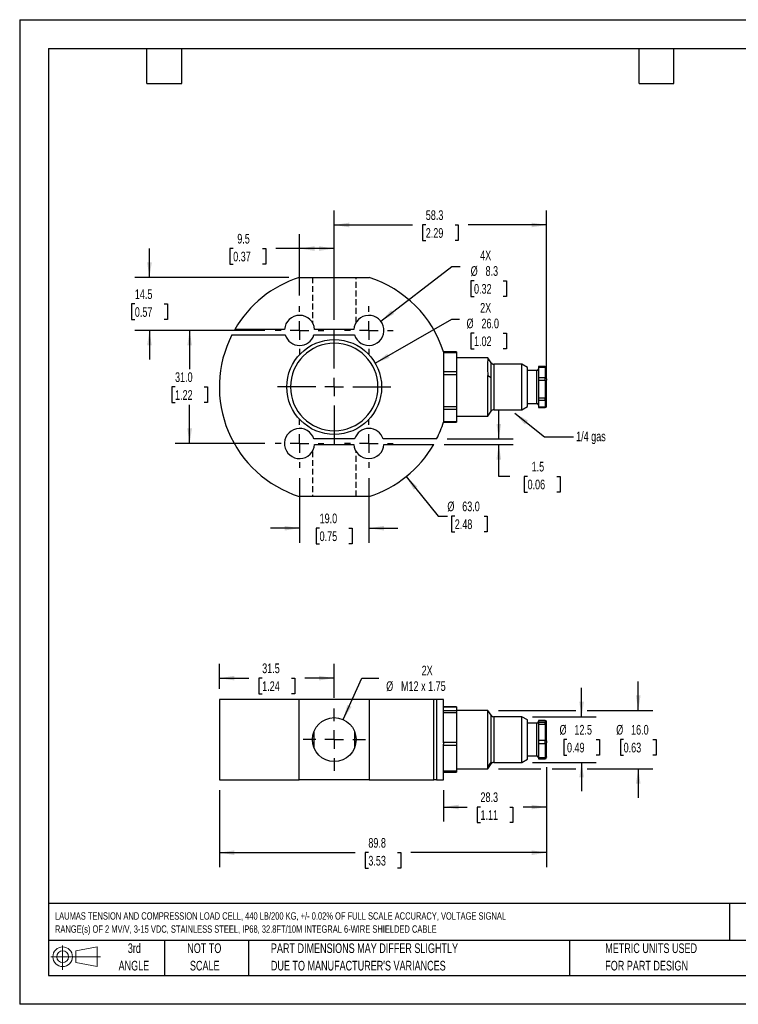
# Model space of a CAD drawing. Header units: millimetres. Extents: x 0 to 349, y 0 to 270.
# Tile 1 of 2: x 0 to 197, y 0 to 270. Entities that reach past the tile are written whole.
import ezdxf

# ---------------------------------------------------------------- set-up
doc = ezdxf.new("R2010")
doc.units = ezdxf.units.MM
doc.header["$LTSCALE"] = 1.25
doc.linetypes.add('CENTERX2', pattern=[20.32, 12.7, -2.54, 2.54, -2.54])
doc.linetypes.add('HIDDEN', pattern=[1.905, 1.27, -0.635])
for name, color, linetype in [('CENTER', 40, 'CENTERX2'), ('HIDDEN', 102, 'HIDDEN'), ('SLD-DEFPOINTS', 7, 'Continuous')]:
    doc.layers.add(name, color=color, linetype=linetype)
doc.layers.add('DIMENSIONS', color=140, linetype='Continuous', lineweight=25)
doc.layers.add('TEXT', color=140, linetype='Continuous', lineweight=25)
doc.styles.add('SLDTEXTSTYLE0', font='TXT', dxfattribs={"width": 0.7})
doc.dimstyles.new('SLDDIMSTYLE0', dxfattribs={"dimtxt": 2.69751, "dimasz": 4.1275, "dimexe": 0, "dimexo": 0.0625, "dimgap": 0.674377, "dimtad": 0, "dimtih": 1, "dimtoh": 1, "dimdec": 1, "dimrnd": 1e-09, "dimzin": 12, "dimdsep": 46, "dimtxsty": 'SLDTEXTSTYLE0', "dimsah": 1, "dimcen": 0.09, "dimadec": 0, "dimazin": 3, "dimtfac": 1, "dimtdec": 1, "dimtofl": 0, "dimtmove": 0, "dimatfit": 3, "dimfxl": 0, "dimfrac": 2, "dimtolj": 1, "dimtzin": 12, "dimarcsym": 0})
doc.dimstyles.new('SLDDIMSTYLE1', dxfattribs={"dimtxt": 2.69751, "dimasz": 4.1275, "dimexe": 0, "dimexo": 0.0625, "dimgap": 0.674377, "dimtad": 0, "dimtih": 1, "dimtoh": 1, "dimdec": 1, "dimrnd": 1e-09, "dimzin": 12, "dimdsep": 46, "dimtxsty": 'SLDTEXTSTYLE0', "dimsah": 1, "dimcen": 0.09, "dimadec": 0, "dimazin": 3, "dimtfac": 1, "dimtdec": 1, "dimtmove": 0, "dimatfit": 0, "dimfxl": 0, "dimfrac": 2, "dimtolj": 1, "dimtzin": 12, "dimarcsym": 0})
doc.dimstyles.new('SLDDIMSTYLE2', dxfattribs={"dimtxt": 2.69751, "dimasz": 4.1275, "dimexe": 0, "dimexo": 0.0625, "dimgap": 0.674377, "dimtad": 0, "dimtih": 1, "dimtoh": 1, "dimdec": 1, "dimrnd": 1e-09, "dimzin": 4, "dimdsep": 46, "dimtxsty": 'SLDTEXTSTYLE0', "dimsah": 1, "dimcen": 0.09, "dimadec": 0, "dimazin": 1, "dimtfac": 1, "dimtdec": 1, "dimtmove": 0, "dimatfit": 0, "dimfxl": 0, "dimfrac": 2, "dimtolj": 1, "dimtzin": 12, "dimarcsym": 0})
doc.dimstyles.new('SLDDIMSTYLE3', dxfattribs={"dimtxt": 2.69751, "dimasz": 4.1275, "dimexe": 0, "dimexo": 0.0625, "dimgap": 0.674377, "dimtad": 0, "dimtih": 1, "dimtoh": 1, "dimdec": 1, "dimrnd": 1e-09, "dimzin": 12, "dimdsep": 46, "dimtxsty": 'SLDTEXTSTYLE0', "dimsah": 1, "dimcen": 0, "dimadec": 0, "dimazin": 3, "dimtfac": 1, "dimtdec": 1, "dimtofl": 0, "dimtmove": 0, "dimatfit": 3, "dimfxl": 0, "dimfrac": 2, "dimtolj": 1, "dimtzin": 12, "dimarcsym": 0})
doc.dimstyles.new('SLDDIMSTYLE4', dxfattribs={"dimtxt": 2.69751, "dimasz": 4.1275, "dimexe": 0, "dimexo": 0.0625, "dimgap": 0.674377, "dimtad": 0, "dimtih": 1, "dimtoh": 1, "dimdec": 1, "dimrnd": 1e-09, "dimzin": 4, "dimdsep": 46, "dimtxsty": 'SLDTEXTSTYLE0', "dimsah": 1, "dimcen": 0.09, "dimadec": 0, "dimazin": 1, "dimtfac": 1, "dimtdec": 1, "dimtofl": 0, "dimtmove": 0, "dimatfit": 3, "dimfxl": 0, "dimfrac": 2, "dimtolj": 1, "dimtzin": 12, "dimarcsym": 0})
doc.dimstyles.new('SLDDIMSTYLE6', dxfattribs={"dimtxt": 2.69751, "dimasz": 4.1275, "dimexe": 0, "dimexo": 0.0625, "dimgap": 0.674377, "dimtad": 0, "dimtih": 1, "dimtoh": 1, "dimdec": 1, "dimrnd": 1e-09, "dimzin": 4, "dimdsep": 46, "dimtxsty": 'SLDTEXTSTYLE0', "dimsah": 1, "dimcen": 0, "dimadec": 0, "dimazin": 1, "dimtfac": 1, "dimtdec": 1, "dimtofl": 0, "dimtmove": 0, "dimatfit": 3, "dimfxl": 0, "dimfrac": 2, "dimtolj": 1, "dimtzin": 12, "dimarcsym": 0})
doc.dimstyles.new('SLDDIMSTYLE7', dxfattribs={"dimtxt": 0.18, "dimasz": 4.1275, "dimexe": 0, "dimexo": 0.0625, "dimgap": 0, "dimtad": 0, "dimtih": 1, "dimtoh": 1, "dimdec": 0, "dimrnd": 1e-09, "dimzin": 0, "dimdsep": 46, "dimtxsty": 'Standard', "dimsah": 1, "dimcen": 0.09, "dimadec": 0, "dimazin": 0, "dimtfac": 4.1275, "dimtdec": 0, "dimtofl": 0, "dimtmove": 0, "dimatfit": 3, "dimfxl": 0, "dimfrac": 2, "dimtolj": 1, "dimtzin": 0, "dimarcsym": 0})

# ---------------------------------------------------------------- blocks, each defined once
blk = doc.blocks.new('Block11')
at = {"color": 7, "linetype": 'Continuous', "lineweight": 18}
for p, q in [((3.24, 6.64), (3.24, 0)), ((6.85, 5.21), (12.72, 6.29)), ((12.72, 6.29), (12.72, 0.91)), ((0, 3.6), (13.59, 3.6)), ((6.85, 2), (6.85, 5.21)), ((6.85, 2), (12.72, 0.91))]:
    blk.add_line(p, q, dxfattribs=at)
for radius in [2.69, 1.61]:
    blk.add_circle((3.24, 3.6), radius, dxfattribs=at)
blk = doc.blocks.new('Block12')
at = {"layer": 'SLD-DEFPOINTS'}
blk.add_blockref('Block11', (0, 0), dxfattribs=at)
blk = doc.blocks.new('SW_NOTE_0')
at = {"layer": 'TEXT', "color": 0, "linetype": 'CENTERX2', "lineweight": 18, "attachment_point": 1, "style": 'SLDTEXTSTYLE0'}
for s, insert, char_height in [('LAUMAS TENSION AND COMPRESSION LOAD CELL, 440 LB/200 KG, +/- 0.02% OF FULL SCALE ACCURACY, VOLTAGE SIGNAL', (0, 2.61), 2.02313), ('RANGE(s) OF 2 MV/V, 3-15 VDC, STAINLESS STEEL, IP68, 32.8FT/10M INTEGRAL 6-WIRE SHIELDED CABLE', (0, -0.98), 2.0231)]:
    blk.add_mtext(s, dxfattribs=dict(at, insert=insert, char_height=char_height))
blk = doc.blocks.new('SW_NOTE_0_3')
at = {"layer": 'TEXT', "color": 0, "linetype": 'CENTERX2', "lineweight": 18, "char_height": 2.6458, "attachment_point": 1, "style": 'SLDTEXTSTYLE0'}
for s, insert in [('PART DIMENSIONS MAY DIFFER SLIGHTLY', (0, 3.41)), ("DUE TO MANUFACTURER'S VARIANCES", (0, -1.37))]:
    blk.add_mtext(s, dxfattribs=dict(at, insert=insert))
blk = doc.blocks.new('SW_NOTE_0_4')
at = {"layer": 'TEXT', "color": 0, "linetype": 'CENTERX2', "lineweight": 18, "char_height": 2.646, "attachment_point": 2, "style": 'SLDTEXTSTYLE0'}
for s, insert in [('NOT TO', (6.57, 3.41)), ('SCALE', (6.69, -1.37))]:
    blk.add_mtext(s, dxfattribs=dict(at, insert=insert))
blk = doc.blocks.new('SW_NOTE_0_5')
at = {"layer": 'TEXT', "color": 0, "linetype": 'CENTERX2', "lineweight": 18, "char_height": 2.646, "attachment_point": 2, "style": 'SLDTEXTSTYLE0'}
for s, insert in [('3rd', (2.89, 3.41)), ('ANGLE', (2.77, -1.37))]:
    blk.add_mtext(s, dxfattribs=dict(at, insert=insert))
blk = doc.blocks.new('SW_NOTE_0_6')
at = {"layer": 'TEXT', "color": 0, "linetype": 'CENTERX2', "lineweight": 18, "char_height": 2.6458, "attachment_point": 1, "style": 'SLDTEXTSTYLE0'}
for s, insert in [('METRIC UNITS USED', (0, 3.41)), ('FOR PART DESIGN', (0, -1.37))]:
    blk.add_mtext(s, dxfattribs=dict(at, insert=insert))
blk = doc.blocks.new('_D')
at = {"layer": 'DIMENSIONS'}
for p, q in [((144.52, 64.97), (144.52, 37.6)), ((54.77, 58.69), (54.77, 37.6)), ((54.77, 41.57), (91.98, 41.57)), ((95.63, 41.57), (94.73, 41.57)), ((94.73, 41.57), (94.73, 37.28)), ((103.65, 41.57), (104.55, 41.57)), ((104.55, 41.57), (104.55, 37.28)), ((144.52, 41.57), (107.3, 41.57)), ((94.73, 37.28), (95.63, 37.28)), ((104.55, 37.28), (103.65, 37.28))]:
    blk.add_line(p, q, dxfattribs=at)
for points in [[(54.77, 41.57), (58.89, 40.93), (58.89, 42.2)], [(144.52, 41.57), (140.39, 42.2), (140.39, 40.93)]]:
    blk.add_solid(points, dxfattribs=at)
at = {"layer": 'DIMENSIONS', "char_height": 2.646, "attachment_point": 1, "style": 'SLDTEXTSTYLE0'}
for s, insert in [('89.8', (95.63, 45.58)), ('3.53', (95.63, 40.69))]:
    blk.add_mtext(s, dxfattribs=dict(at, insert=insert))
blk = doc.blocks.new('_D_1')
at = {"layer": 'DIMENSIONS'}
for p, q in [((54.77, 86.44), (54.77, 93.37)), ((86.27, 83.98), (86.27, 93.37)), ((54.77, 89.4), (62.85, 89.4)), ((66.51, 89.4), (65.6, 89.4)), ((65.6, 89.4), (65.6, 85.12)), ((74.52, 89.4), (75.43, 89.4)), ((75.43, 89.4), (75.43, 85.12)), ((86.27, 89.4), (78.18, 89.4)), ((65.6, 85.12), (66.51, 85.12)), ((75.43, 85.12), (74.52, 85.12))]:
    blk.add_line(p, q, dxfattribs=at)
for points in [[(54.77, 89.4), (58.89, 88.77), (58.89, 90.04)], [(86.27, 89.4), (82.14, 90.04), (82.14, 88.77)]]:
    blk.add_solid(points, dxfattribs=at)
at = {"layer": 'DIMENSIONS', "char_height": 2.646, "attachment_point": 1, "style": 'SLDTEXTSTYLE0'}
for s, insert in [('31.5', (66.51, 93.42)), ('1.24', (66.51, 88.53))]:
    blk.add_mtext(s, dxfattribs=dict(at, insert=insert))
blk = doc.blocks.new('_D_2')
at = {"layer": 'DIMENSIONS'}
for p, q in [((154.12, 78.82), (154.12, 86.75)), ((140.64, 78.82), (158.09, 78.82)), ((150.11, 72.57), (149.2, 72.57)), ((149.2, 72.57), (149.2, 68.28)), ((158.12, 72.57), (159.03, 72.57)), ((159.03, 72.57), (159.03, 68.28)), ((149.2, 68.28), (150.11, 68.28)), ((159.03, 68.28), (158.12, 68.28)), ((140.64, 66.32), (158.09, 66.32)), ((154.12, 66.32), (154.12, 58.38))]:
    blk.add_line(p, q, dxfattribs=at)
for points in [[(154.12, 78.82), (154.75, 82.94), (153.48, 82.94)], [(154.12, 66.32), (153.48, 62.19), (154.75, 62.19)]]:
    blk.add_solid(points, dxfattribs=at)
at = {"layer": 'DIMENSIONS', "char_height": 2.646, "attachment_point": 1, "style": 'SLDTEXTSTYLE0'}
for s, insert in [('%%c', (148.07, 76.58)), ('12.5', (152.14, 76.58)), ('0.49', (150.11, 71.69))]:
    blk.add_mtext(s, dxfattribs=dict(at, insert=insert))
blk = doc.blocks.new('_D_3')
at = {"layer": 'DIMENSIONS'}
for p, q in [((169.65, 80.57), (169.65, 88.5)), ((131.3, 80.57), (152.55, 80.57)), ((155.68, 80.57), (173.62, 80.57)), ((165.64, 72.57), (164.74, 72.57)), ((164.74, 72.57), (164.74, 68.28)), ((173.66, 72.57), (174.57, 72.57)), ((174.57, 72.57), (174.57, 68.28)), ((164.74, 68.28), (165.64, 68.28)), ((174.57, 68.28), (173.66, 68.28)), ((131.3, 64.57), (142.95, 64.57)), ((146.08, 64.57), (152.55, 64.57)), ((155.68, 64.57), (173.62, 64.57)), ((169.65, 64.57), (169.65, 56.63))]:
    blk.add_line(p, q, dxfattribs=at)
for points in [[(169.65, 80.57), (170.29, 84.69), (169.02, 84.69)], [(169.65, 64.57), (169.02, 60.44), (170.29, 60.44)]]:
    blk.add_solid(points, dxfattribs=at)
at = {"layer": 'DIMENSIONS', "char_height": 2.646, "attachment_point": 1, "style": 'SLDTEXTSTYLE0'}
for s, insert in [('%%c', (163.61, 76.58)), ('16.0', (167.68, 76.58)), ('0.63', (165.64, 71.69))]:
    blk.add_mtext(s, dxfattribs=dict(at, insert=insert))
blk = doc.blocks.new('_D_4')
at = {"layer": 'DIMENSIONS'}
for p, q in [((88.73, 78.03), (93.87, 89.4)), ((93.87, 89.4), (98.54, 89.4))]:
    blk.add_line(p, q, dxfattribs=at)
blk.add_solid([(88.73, 78.03), (91.01, 81.54), (89.85, 82.06)], dxfattribs=at)
at = {"layer": 'DIMENSIONS', "char_height": 2.646, "attachment_point": 1, "style": 'SLDTEXTSTYLE0'}
for s, insert in [('2X', (110.25, 92.82)), ('%%c', (100.52, 88.53)), ('M12 x 1.75', (104.59, 88.53))]:
    blk.add_mtext(s, dxfattribs=dict(at, insert=insert))
blk = doc.blocks.new('_D_5')
at = {"layer": 'DIMENSIONS'}
for p, q in [((144.52, 64.97), (144.52, 50.1)), ((116.27, 58.69), (116.27, 50.1)), ((116.27, 54.07), (122.73, 54.07)), ((126.38, 54.07), (125.48, 54.07)), ((125.48, 54.07), (125.48, 49.79)), ((134.4, 54.07), (135.3, 54.07)), ((135.3, 54.07), (135.3, 49.79)), ((144.52, 54.07), (138.05, 54.07)), ((125.48, 49.79), (126.38, 49.79)), ((135.3, 49.79), (134.4, 49.79))]:
    blk.add_line(p, q, dxfattribs=at)
for points in [[(116.27, 54.07), (120.39, 53.44), (120.39, 54.71)], [(144.52, 54.07), (140.39, 54.71), (140.39, 53.44)]]:
    blk.add_solid(points, dxfattribs=at)
at = {"layer": 'DIMENSIONS', "char_height": 2.646, "attachment_point": 1, "style": 'SLDTEXTSTYLE0'}
for s, insert in [('28.3', (126.38, 58.09)), ('1.11', (126.38, 53.2))]:
    blk.add_mtext(s, dxfattribs=dict(at, insert=insert))
blk = doc.blocks.new('SW_CENTERMARKSYMBOL_0')
at = {"layer": 'CENTER', "color": 0}
for p, q in [((0, 5.08), (0, 8.54)), ((-5.08, 0), (-8.54, 0)), ((0, 0), (-2.54, 0)), ((0, 0), (0, 2.54)), ((0, 0), (0, -2.54)), ((0, 0), (2.54, 0)), ((5.08, 0), (8.54, 0)), ((0, -5.08), (0, -8.54))]:
    blk.add_line(p, q, dxfattribs=at)
blk = doc.blocks.new('_D_12')
at = {"layer": 'DIMENSIONS'}
for p, q in [((35.59, 199.21), (35.59, 207.15)), ((73.79, 199.21), (31.62, 199.21)), ((31.58, 191.96), (30.68, 191.96)), ((30.68, 191.96), (30.68, 187.67)), ((39.6, 191.96), (40.51, 191.96)), ((40.51, 191.96), (40.51, 187.67)), ((30.68, 187.67), (31.58, 187.67)), ((40.51, 187.67), (39.6, 187.67)), ((67.23, 184.71), (31.62, 184.71)), ((35.59, 184.71), (35.59, 176.77))]:
    blk.add_line(p, q, dxfattribs=at)
for points in [[(35.59, 199.21), (36.23, 203.34), (34.96, 203.34)], [(35.59, 184.71), (34.96, 180.58), (36.23, 180.58)]]:
    blk.add_solid(points, dxfattribs=at)
at = {"layer": 'DIMENSIONS', "char_height": 2.646, "attachment_point": 1, "style": 'SLDTEXTSTYLE0'}
for s, insert in [('14.5', (31.58, 195.97)), ('0.57', (31.58, 191.08))]:
    blk.add_mtext(s, dxfattribs=dict(at, insert=insert))
blk = doc.blocks.new('_D_13')
at = {"layer": 'DIMENSIONS'}
for p, q in [((86.27, 187.62), (86.27, 217.58)), ((144.52, 173.97), (144.52, 217.58)), ((86.27, 213.61), (107.73, 213.61)), ((111.38, 213.61), (110.48, 213.61)), ((110.48, 213.61), (110.48, 209.33)), ((119.4, 213.61), (120.3, 213.61)), ((120.3, 213.61), (120.3, 209.33)), ((144.52, 213.61), (123.05, 213.61)), ((110.48, 209.33), (111.38, 209.33)), ((120.3, 209.33), (119.4, 209.33))]:
    blk.add_line(p, q, dxfattribs=at)
for points in [[(86.27, 213.61), (90.39, 212.98), (90.39, 214.25)], [(144.52, 213.61), (140.39, 214.25), (140.39, 212.98)]]:
    blk.add_solid(points, dxfattribs=at)
at = {"layer": 'DIMENSIONS', "char_height": 2.646, "attachment_point": 1, "style": 'SLDTEXTSTYLE0'}
for s, insert in [('58.3', (111.38, 217.63)), ('2.29', (111.38, 212.74))]:
    blk.add_mtext(s, dxfattribs=dict(at, insert=insert))
blk = doc.blocks.new('_D_14')
at = {"layer": 'DIMENSIONS'}
for p, q in [((131.4, 154.96), (131.4, 162.9)), ((117.23, 154.96), (135.37, 154.96)), ((116.42, 153.46), (135.37, 153.46)), ((131.4, 144.68), (131.4, 153.46)), ((134.42, 144.68), (131.4, 144.68)), ((139.29, 144.68), (138.38, 144.68)), ((138.38, 144.68), (138.38, 140.4)), ((147.3, 144.68), (148.21, 144.68)), ((148.21, 144.68), (148.21, 140.4)), ((138.38, 140.4), (139.29, 140.4)), ((148.21, 140.4), (147.3, 140.4))]:
    blk.add_line(p, q, dxfattribs=at)
for points in [[(131.4, 154.96), (132.04, 159.09), (130.77, 159.09)], [(131.4, 153.46), (130.77, 149.33), (132.04, 149.33)]]:
    blk.add_solid(points, dxfattribs=at)
at = {"layer": 'DIMENSIONS', "char_height": 2.646, "attachment_point": 1, "style": 'SLDTEXTSTYLE0'}
for s, insert in [('1.5', (140.41, 148.7)), ('0.06', (139.29, 143.81))]:
    blk.add_mtext(s, dxfattribs=dict(at, insert=insert))
blk = doc.blocks.new('_D_15')
at = {"layer": 'DIMENSIONS'}
for p, q in [((106.01, 144.66), (114.76, 133.79)), ((114.76, 133.79), (117.3, 133.79)), ((119.33, 133.79), (118.43, 133.79)), ((118.43, 133.79), (118.43, 129.5)), ((127.35, 133.79), (128.25, 133.79)), ((128.25, 133.79), (128.25, 129.5)), ((118.43, 129.5), (119.33, 129.5)), ((128.25, 129.5), (127.35, 129.5))]:
    blk.add_line(p, q, dxfattribs=at)
blk.add_solid([(106.01, 144.66), (108.1, 141.05), (109.09, 141.84)], dxfattribs=at)
at = {"layer": 'DIMENSIONS', "char_height": 2.646, "attachment_point": 1, "style": 'SLDTEXTSTYLE0'}
for s, insert in [('%%c', (117.3, 137.8)), ('63.0', (121.37, 137.8)), ('2.48', (119.33, 132.91))]:
    blk.add_mtext(s, dxfattribs=dict(at, insert=insert))
blk = doc.blocks.new('_D_16')
at = {"layer": 'DIMENSIONS'}
for p, q in [((67.23, 184.71), (42.65, 184.71)), ((46.62, 184.71), (46.62, 174.1)), ((42.61, 169.21), (41.71, 169.21)), ((41.71, 169.21), (41.71, 164.92)), ((50.63, 169.21), (51.53, 169.21)), ((51.53, 169.21), (51.53, 164.92)), ((41.71, 164.92), (42.61, 164.92)), ((51.53, 164.92), (50.63, 164.92)), ((46.62, 153.71), (46.62, 164.32)), ((67.23, 153.71), (42.65, 153.71))]:
    blk.add_line(p, q, dxfattribs=at)
for points in [[(46.62, 184.71), (45.98, 180.58), (47.25, 180.58)], [(46.62, 153.71), (47.25, 157.84), (45.98, 157.84)]]:
    blk.add_solid(points, dxfattribs=at)
at = {"layer": 'DIMENSIONS', "char_height": 2.646, "attachment_point": 1, "style": 'SLDTEXTSTYLE0'}
for s, insert in [('31.0', (42.61, 173.22)), ('1.22', (42.61, 168.33))]:
    blk.add_mtext(s, dxfattribs=dict(at, insert=insert))
blk = doc.blocks.new('_D_17')
at = {"layer": 'DIMENSIONS'}
for p, q in [((76.77, 144.17), (76.77, 126.53)), ((95.77, 144.17), (95.77, 126.53)), ((76.77, 130.5), (68.83, 130.5)), ((82.26, 130.5), (81.35, 130.5)), ((81.35, 130.5), (81.35, 126.21)), ((90.27, 130.5), (91.18, 130.5)), ((91.18, 130.5), (91.18, 126.21)), ((95.77, 130.5), (103.7, 130.5)), ((81.35, 126.21), (82.26, 126.21)), ((91.18, 126.21), (90.27, 126.21))]:
    blk.add_line(p, q, dxfattribs=at)
for points in [[(76.77, 130.5), (72.64, 131.13), (72.64, 129.86)], [(95.77, 130.5), (99.89, 129.86), (99.89, 131.13)]]:
    blk.add_solid(points, dxfattribs=at)
at = {"layer": 'DIMENSIONS', "char_height": 2.646, "attachment_point": 1, "style": 'SLDTEXTSTYLE0'}
for s, insert in [('19.0', (82.26, 134.51)), ('0.75', (82.26, 129.62))]:
    blk.add_mtext(s, dxfattribs=dict(at, insert=insert))
blk = doc.blocks.new('_D_18')
at = {"layer": 'DIMENSIONS'}
for p, q in [((76.77, 194.25), (76.77, 211.12)), ((86.27, 187.62), (86.27, 211.12)), ((58.56, 207.15), (57.65, 207.15)), ((57.65, 207.15), (57.65, 202.87)), ((66.57, 207.15), (67.48, 207.15)), ((67.48, 207.15), (67.48, 202.87)), ((76.77, 207.15), (70.23, 207.15)), ((86.27, 207.15), (76.77, 207.15)), ((57.65, 202.87), (58.56, 202.87)), ((67.48, 202.87), (66.57, 202.87))]:
    blk.add_line(p, q, dxfattribs=at)
for points in [[(76.77, 207.15), (80.89, 206.52), (80.89, 207.79)], [(86.27, 207.15), (82.14, 207.79), (82.14, 206.52)]]:
    blk.add_solid(points, dxfattribs=at)
at = {"layer": 'DIMENSIONS', "char_height": 2.646, "attachment_point": 1, "style": 'SLDTEXTSTYLE0'}
for s, insert in [('9.5', (59.68, 211.17)), ('0.37', (58.56, 206.28))]:
    blk.add_mtext(s, dxfattribs=dict(at, insert=insert))
blk = doc.blocks.new('_D_19')
at = {"layer": 'DIMENSIONS'}
for p, q in [((97.52, 175.71), (118.54, 187.84)), ((118.54, 187.84), (120.59, 187.84)), ((124.61, 183.92), (123.7, 183.92)), ((123.7, 183.92), (123.7, 179.64)), ((132.62, 183.92), (133.53, 183.92)), ((133.53, 183.92), (133.53, 179.64)), ((123.7, 179.64), (124.61, 179.64)), ((133.53, 179.64), (132.62, 179.64))]:
    blk.add_line(p, q, dxfattribs=at)
blk.add_solid([(97.52, 175.71), (101.42, 177.22), (100.78, 178.32)], dxfattribs=at)
at = {"layer": 'DIMENSIONS', "char_height": 2.646, "attachment_point": 1, "style": 'SLDTEXTSTYLE0'}
for s, insert in [('2X', (126.29, 192.23)), ('%%c', (122.57, 187.94)), ('26.0', (126.64, 187.94)), ('1.02', (124.61, 183.05))]:
    blk.add_mtext(s, dxfattribs=dict(at, insert=insert))
blk = doc.blocks.new('_D_20')
at = {"layer": 'DIMENSIONS'}
for p, q in [((99.04, 187.22), (118.54, 202.22)), ((118.54, 202.22), (120.81, 202.22)), ((124.61, 198.3), (123.7, 198.3)), ((123.7, 198.3), (123.7, 194.01)), ((132.62, 198.3), (133.53, 198.3)), ((133.53, 198.3), (133.53, 194.01)), ((123.7, 194.01), (124.61, 194.01)), ((133.53, 194.01), (132.62, 194.01))]:
    blk.add_line(p, q, dxfattribs=at)
blk.add_solid([(99.04, 187.22), (102.7, 189.23), (101.92, 190.24)], dxfattribs=at)
at = {"layer": 'DIMENSIONS', "char_height": 2.646, "attachment_point": 1, "style": 'SLDTEXTSTYLE0'}
for s, insert in [('4X', (126.29, 206.6)), ('%%c', (123.69, 202.32)), ('8.3', (127.77, 202.32)), ('0.32', (124.61, 197.42))]:
    blk.add_mtext(s, dxfattribs=dict(at, insert=insert))
blk = doc.blocks.new('SW_CENTERMARKSYMBOL_2')
at = {"layer": 'CENTER', "color": 0}
for p, q in [((0, 5.08), (0, 15.54)), ((-5.08, 0), (-15.54, 0)), ((0, 0), (-2.54, 0)), ((0, 0), (0, 2.54)), ((0, 0), (0, -2.54)), ((0, 0), (2.54, 0)), ((5.08, 0), (15.54, 0)), ((0, -5.08), (0, -15.54))]:
    blk.add_line(p, q, dxfattribs=at)
blk = doc.blocks.new('SW_CENTERMARKSYMBOL_3')
at = {"layer": 'CENTER', "color": 0}
for p, q in [((0, 5.08), (0, 6.665)), ((-5.08, 0), (-6.665, 0)), ((0, 0), (-2.54, 0)), ((0, 0), (0, 2.54)), ((0, 0), (0, -2.54)), ((0, 0), (2.54, 0)), ((5.08, 0), (6.665, 0)), ((0, -5.08), (0, -6.665))]:
    blk.add_line(p, q, dxfattribs=at)
blk = doc.blocks.new('SW_CENTERMARKSYMBOL_4')
at = {"layer": 'CENTER', "color": 0}
for p, q in [((0, 5.08), (0, 6.665)), ((-5.08, 0), (-6.665, 0)), ((0, 0), (-2.54, 0)), ((0, 0), (0, 2.54)), ((0, 0), (0, -2.54)), ((0, 0), (2.54, 0)), ((5.08, 0), (6.665, 0)), ((0, -5.08), (0, -6.665))]:
    blk.add_line(p, q, dxfattribs=at)
blk = doc.blocks.new('SW_CENTERMARKSYMBOL_5')
at = {"layer": 'CENTER', "color": 0}
for p, q in [((0, 5.08), (0, 6.665)), ((-5.08, 0), (-6.665, 0)), ((0, 0), (-2.54, 0)), ((0, 0), (0, 2.54)), ((0, 0), (0, -2.54)), ((0, 0), (2.54, 0)), ((5.08, 0), (6.665, 0)), ((0, -5.08), (0, -6.665))]:
    blk.add_line(p, q, dxfattribs=at)
blk = doc.blocks.new('SW_CENTERMARKSYMBOL_6')
at = {"layer": 'CENTER', "color": 0}
for p, q in [((0, 5.08), (0, 6.665)), ((-5.08, 0), (-6.665, 0)), ((0, 0), (-2.54, 0)), ((0, 0), (0, 2.54)), ((0, 0), (0, -2.54)), ((0, 0), (2.54, 0)), ((5.08, 0), (6.665, 0)), ((0, -5.08), (0, -6.665))]:
    blk.add_line(p, q, dxfattribs=at)

msp = doc.modelspace()

# ---------------------------------------------------------------- linework, layer by layer
at = {"color": 7, "linetype": 'Continuous'}
for p, q in [((0, 269.88), (0, 0)), ((0, 269.88), (349.25, 269.88)), ((349.25, 0), (0, 0))]:
    msp.add_line(p, q, dxfattribs=at)
for p, q in [((76.66, 199.21), (95.87, 199.21)), ((72.65, 184.96), (58.99, 184.96)), ((91.65, 184.96), (80.88, 184.96)), ((58.17, 183.46), (72.83, 183.46)), ((80.7, 183.46), (91.83, 183.46)), ((119.77, 178.84), (116.27, 178.84)), ((116.27, 178.81), (116.27, 159.6)), ((116.27, 178.69), (119.77, 178.69)), ((119.77, 178.84), (119.77, 178.69)), ((119.77, 178.69), (119.77, 173.33)), ((128.42, 177.21), (119.77, 177.21)), ((129.35, 175.86), (128.42, 177.22)), ((137.77, 175.46), (130.02, 175.46)), ((130.02, 175.46), (130.02, 162.96)), ((139.27, 174.59), (137.77, 175.46)), ((137.77, 162.96), (137.77, 175.46)), ((119.77, 173.33), (116.27, 173.33)), ((119.77, 173.33), (119.77, 172.64)), ((139.27, 171.32), (139.27, 174.59)), ((141.87, 173.71), (139.27, 173.71)), ((141.87, 164.71), (141.87, 173.71)), ((144.12, 174.83), (142.27, 174.83)), ((142.27, 174.83), (142.27, 174.68)), ((142.27, 174.68), (144.12, 174.68)), ((142.27, 174.68), (142.27, 171.74)), ((144.12, 174.68), (144.12, 174.83)), ((144.12, 174.68), (144.12, 171.74)), ((144.52, 174.41), (144.52, 174.36)), ((144.52, 171.42), (144.52, 174.36)), ((116.27, 172.64), (119.77, 172.64)), ((119.77, 172.64), (119.77, 163.75)), ((128.43, 172.35), (129.33, 171.84)), ((139.27, 163.82), (139.27, 171.32)), ((144.12, 171.74), (142.27, 171.74)), ((142.27, 171.74), (142.27, 171.05)), ((142.27, 171.05), (144.12, 171.05)), ((142.27, 171.05), (142.27, 166.17)), ((144.12, 171.05), (144.12, 171.74)), ((144.12, 171.05), (144.12, 166.17)), ((144.52, 171.42), (144.52, 171.27)), ((144.52, 171.27), (144.52, 171.09)), ((144.52, 166.22), (144.52, 171.09)), ((139.27, 164.71), (141.87, 164.71)), ((144.12, 166.17), (142.27, 166.17)), ((142.27, 166.17), (142.27, 165.57)), ((142.27, 165.57), (144.12, 165.57)), ((142.27, 165.57), (142.27, 163.65)), ((144.12, 165.57), (144.12, 166.17)), ((144.12, 165.57), (144.12, 163.65)), ((144.52, 165.94), (144.52, 166.22)), ((144.52, 164.01), (144.52, 165.94)), ((119.77, 163.75), (116.27, 163.75)), ((116.27, 163.15), (119.77, 163.15)), ((119.77, 163.75), (119.77, 163.15)), ((119.77, 163.15), (119.77, 159.63)), ((128.42, 161.2), (129.35, 162.56)), ((130.02, 162.96), (137.77, 162.96)), ((137.77, 162.96), (139.27, 163.82)), ((144.12, 163.65), (142.27, 163.65)), ((142.27, 163.65), (142.27, 163.59)), ((142.27, 163.59), (144.12, 163.59)), ((144.12, 163.59), (144.12, 163.65)), ((119.77, 159.63), (116.27, 159.63)), ((116.27, 159.57), (119.77, 159.57)), ((119.77, 161.21), (128.42, 161.21)), ((119.77, 159.63), (119.77, 159.57)), ((91.83, 154.96), (80.7, 154.96)), ((114.36, 154.96), (99.7, 154.96)), ((80.88, 153.46), (91.65, 153.46)), ((99.88, 153.46), (113.55, 153.46)), ((95.87, 139.21), (76.66, 139.21)), ((54.77, 83.57), (54.77, 61.57)), ((76.66, 83.57), (54.77, 83.57)), ((76.66, 61.57), (76.66, 83.57)), ((95.87, 83.57), (76.66, 83.57)), ((95.87, 83.57), (95.87, 61.57)), ((113.55, 83.57), (95.87, 83.57)), ((113.55, 61.57), (113.55, 83.57)), ((114.36, 83.57), (113.55, 83.57)), ((114.36, 83.57), (114.36, 61.57)), ((116.27, 83.57), (114.36, 83.57)), ((116.27, 71.71), (116.27, 83.57)), ((119.77, 81.54), (116.27, 81.54)), ((116.27, 81.54), (119.77, 81.54)), ((119.77, 81.54), (119.77, 80.47)), ((119.77, 81.54), (119.77, 81.54)), ((119.77, 80.47), (116.27, 80.47)), ((116.27, 80.02), (119.77, 80.02)), ((128.42, 80.57), (119.77, 80.57)), ((119.77, 80.47), (119.77, 80.02)), ((119.77, 80.02), (119.77, 71.79)), ((129.35, 79.22), (128.42, 80.57)), ((137.77, 78.82), (130.02, 78.82)), ((130.02, 78.82), (130.02, 66.82)), ((139.27, 77.95), (137.77, 78.82)), ((137.77, 66.82), (137.77, 78.82)), ((139.27, 67.18), (139.27, 77.95)), ((141.87, 77.07), (139.27, 77.07)), ((141.87, 68.43), (141.87, 77.07)), ((144.12, 77.83), (142.27, 77.83)), ((142.27, 77.83), (142.27, 77.82)), ((142.27, 77.82), (144.12, 77.82)), ((142.27, 77.82), (142.27, 77.24)), ((144.12, 77.24), (142.27, 77.24)), ((142.27, 77.24), (142.27, 76.79)), ((142.27, 76.79), (144.12, 76.79)), ((142.27, 76.79), (142.27, 72.27)), ((144.12, 77.82), (144.12, 77.83)), ((144.12, 77.82), (144.12, 77.24)), ((144.12, 76.79), (144.12, 77.24)), ((144.12, 76.79), (144.12, 72.27)), ((144.52, 76.84), (144.52, 77.43)), ((144.52, 76.63), (144.52, 76.84)), ((144.52, 72.12), (144.52, 76.63)), ((80.7, 74.8), (80.7, 70.33)), ((91.83, 74.8), (91.83, 70.33)), ((119.77, 71.79), (116.27, 71.79)), ((116.27, 71.71), (116.27, 71.29)), ((116.27, 61.57), (116.27, 71.29)), ((116.27, 71.05), (119.77, 71.05)), ((119.77, 71.79), (119.77, 71.05)), ((119.77, 71.05), (119.77, 63.89)), ((144.12, 72.27), (142.27, 72.27)), ((142.27, 72.27), (142.27, 71.53)), ((142.27, 71.53), (144.12, 71.53)), ((142.27, 71.53), (142.27, 67.6)), ((144.12, 71.53), (144.12, 72.27)), ((144.12, 71.53), (144.12, 67.6)), ((144.52, 72.12), (144.52, 71.77)), ((144.52, 67.84), (144.52, 71.77)), ((139.27, 68.07), (141.87, 68.07)), ((141.87, 68.07), (141.87, 68.43)), ((144.12, 67.6), (142.27, 67.6)), ((142.27, 67.6), (142.27, 67.3)), ((144.12, 67.3), (144.12, 67.6)), ((144.52, 67.84), (144.52, 67.73)), ((128.42, 64.56), (129.35, 65.91)), ((129.33, 66.42), (128.43, 65.21)), ((130.02, 66.82), (130.02, 66.32)), ((130.02, 66.32), (137.77, 66.32)), ((137.77, 66.32), (139.27, 67.18)), ((137.77, 66.32), (137.77, 66.82)), ((142.27, 67.3), (144.12, 67.3)), ((119.77, 63.89), (116.27, 63.89)), ((116.27, 63.59), (119.77, 63.59)), ((119.77, 64.57), (128.42, 64.57)), ((119.77, 63.89), (119.77, 63.59)), ((54.77, 61.57), (76.66, 61.57)), ((95.87, 61.57), (76.66, 61.57)), ((95.87, 61.57), (113.55, 61.57)), ((114.36, 61.57), (113.55, 61.57)), ((114.36, 61.57), (116.27, 61.57))]:
    msp.add_line(p, q)
at = {"color": 179, "linetype": 'Continuous', "lineweight": 18}
for p, q in [((95.87, 199.21), (76.66, 199.21)), ((58.99, 184.96), (72.65, 184.96)), ((80.88, 184.96), (91.65, 184.96)), ((72.83, 183.46), (58.17, 183.46)), ((91.83, 183.46), (80.7, 183.46)), ((116.27, 159.6), (116.27, 178.81)), ((80.7, 154.96), (91.83, 154.96)), ((99.7, 154.96), (114.36, 154.96)), ((91.65, 153.46), (80.88, 153.46)), ((113.55, 153.46), (99.88, 153.46)), ((76.66, 139.21), (95.87, 139.21))]:
    msp.add_line(p, q, dxfattribs=at)
at = {"flags": 128}
for points in [[(129.33, 171.84), (129.34, 172.51), (129.34, 173.14), (129.34, 174.03), (129.34, 174.79), (129.33, 175.35), (129.34, 175.72), (129.34, 175.87), (129.34, 175.86)], [(128.42, 161.22), (128.42, 161.21), (128.42, 161.34), (128.43, 161.69), (128.43, 162.26), (128.42, 163.02), (128.42, 163.97), (128.42, 165.04), (128.43, 166.27), (128.42, 167.54), (128.42, 168.9), (128.42, 170.22), (128.43, 171.56), (128.43, 172.35)], [(129.34, 162.56), (129.34, 162.57), (129.34, 162.77), (129.33, 163.2), (129.34, 163.76), (129.34, 164.48), (129.34, 165.32), (129.33, 166.3), (129.34, 167.36), (129.34, 168.51), (129.34, 169.58), (129.34, 170.67), (129.33, 171.84)], [(128.43, 65.21), (128.42, 65.83), (128.42, 66.67), (128.42, 67.64), (128.43, 68.79), (128.43, 70), (128.42, 71.33), (128.42, 72.66), (128.42, 74.02), (128.43, 75.3), (128.43, 76.54), (128.42, 77.63), (128.42, 78.61), (128.42, 79.4), (128.43, 80.01), (128.42, 80.39), (128.42, 80.56), (128.42, 80.55)], [(129.33, 66.42), (129.34, 66.76), (129.34, 67.17), (129.34, 67.96), (129.34, 68.91), (129.33, 69.94), (129.34, 71.1), (129.34, 72.13), (129.34, 73.2), (129.34, 74.36), (129.33, 75.5), (129.34, 76.43), (129.34, 77.27), (129.34, 78), (129.33, 78.59), (129.34, 78.99), (129.34, 79.2), (129.34, 79.22)], [(144.52, 76.63), (144.51, 76.66), (144.49, 76.69), (144.45, 76.72), (144.4, 76.74), (144.34, 76.76), (144.27, 76.78), (144.19, 76.78), (144.12, 76.79)], [(144.12, 72.27), (144.19, 72.27), (144.27, 72.26), (144.34, 72.25), (144.4, 72.23), (144.45, 72.2), (144.49, 72.18), (144.51, 72.15), (144.52, 72.12)], [(144.52, 71.77), (144.51, 71.72), (144.49, 71.68), (144.45, 71.64), (144.4, 71.6), (144.34, 71.57), (144.27, 71.55), (144.19, 71.53), (144.12, 71.53)], [(144.12, 67.6), (144.19, 67.61), (144.27, 67.62), (144.34, 67.64), (144.4, 67.67), (144.45, 67.71), (144.49, 67.75), (144.51, 67.8), (144.52, 67.84)], [(129.34, 65.91), (129.34, 65.91), (129.34, 66.05), (129.33, 66.42)]]:
    msp.add_lwpolyline(points, dxfattribs=at)
for centre, radius in [((86.27, 169.21), 13), ((86.27, 72.57), 6)]:
    msp.add_circle(centre, radius)
for centre, radius, start, end in [((86.27, 169.21), 31.5, 107.7528, 150), ((86.27, 169.21), 31.5, 17.7528, 72.2472), ((76.77, 184.71), 4.13, 3.4746, 176.5254), ((95.77, 184.71), 4.13, 197.6397, 176.5254), ((86.27, 169.21), 31.5, 153.1035, 252.2472), ((76.77, 184.71), 4.13, 197.6397, 342.3603), ((86.27, 169.21), 12, 0, 180), ((157.02, 174.8), 28.7, 175.2012, 184.8922), ((130.02, 176.21), 0.75, 207.2917, 270), ((141.87, 174.11), 0.4, 270, 0), ((144.12, 174.43), 0.4, 0, 90), ((144.15, 174.32), 0.367, 7.0419, 95.6293), ((144.15, 171.37), 0.367, 7.0419, 95.6293), ((144.21, 171.92), 0.879, 263.5604, 290.0572), ((86.27, 169.21), 12, 180, 0), ((141.87, 164.31), 0.4, 0, 90), ((144.21, 167.05), 0.879, 263.5604, 290.0572), ((144.13, 165.96), 0.385, 267.7001, 357.4987), ((130.02, 162.21), 0.75, 90, 152.2444), ((144.13, 164.03), 0.385, 267.7001, 357.4987), ((144.12, 163.99), 0.4, 270, 0), ((86.27, 169.21), 31.5, 333.1035, 342.2472), ((76.77, 153.71), 4.13, 17.6397, 356.5254), ((95.77, 153.71), 4.13, 17.6397, 162.3603), ((95.77, 153.71), 4.13, 183.4746, 356.5254), ((86.27, 169.21), 31.5, 287.7528, 330), ((130.02, 79.57), 0.75, 207.3719, 270), ((141.87, 77.47), 0.4, 270, 0), ((144.12, 77.43), 0.4, 0, 90), ((144.12, 77.42), 0.399, 0.2064, 90.2049), ((144.12, 76.84), 0.399, 0.2064, 90.2049), ((141.87, 67.67), 0.4, 0, 90), ((144.12, 67.7), 0.4, 270, 0), ((-0.88, 65.72), 129.31, 359.4986, 359.7751), ((130.02, 65.57), 0.75, 90, 152.817)]:
    msp.add_arc(centre, radius, start, end)
at = {"color": 179, "linetype": 'Continuous', "lineweight": 18}
for centre, radius, start, end in [((86.27, 169.21), 31.5, 107.7528, 150), ((86.27, 169.21), 31.5, 17.7528, 72.2472), ((76.77, 184.71), 4.13, 3.4746, 176.5254), ((95.77, 184.71), 4.13, 197.6397, 176.5254), ((86.27, 169.21), 31.5, 153.1035, 252.2472), ((76.77, 184.71), 4.13, 197.6397, 342.3603), ((86.27, 169.21), 31.5, 333.1035, 342.2472), ((76.77, 153.71), 4.13, 17.6397, 356.5254), ((95.77, 153.71), 4.13, 17.6397, 162.3603), ((95.77, 153.71), 4.13, 183.4746, 356.5254), ((86.27, 169.21), 31.5, 287.7528, 330)]:
    msp.add_arc(centre, radius, start, end, dxfattribs=at)
at = {"layer": 'HIDDEN'}
for p, q in [((80.27, 199.21), (80.27, 186.89)), ((92.27, 186.89), (92.27, 199.21)), ((80.27, 151.53), (80.27, 139.21)), ((92.27, 139.21), (92.27, 151.53))]:
    msp.add_line(p, q, dxfattribs=at)
at = {"layer": 'TEXT'}
for p, q in [((7.94, 261.94), (341.31, 261.94)), ((7.94, 261.94), (7.94, 7.94)), ((34.92, 252.41), (34.92, 261.94)), ((44.45, 252.41), (44.45, 261.94)), ((169.86, 252.41), (169.86, 261.94)), ((179.39, 252.41), (179.39, 261.94)), ((34.92, 252.41), (44.45, 252.41)), ((169.86, 252.41), (179.39, 252.41)), ((341.31, 27.66), (7.94, 27.66)), ((194.7, 27.66), (194.7, 17.46)), ((341.31, 17.46), (7.94, 17.46)), ((39.69, 17.46), (39.69, 7.94)), ((62.76, 17.46), (62.76, 7.94)), ((150.81, 17.46), (150.81, 7.94)), ((7.94, 7.94), (341.31, 7.94))]:
    msp.add_line(p, q, dxfattribs=at)

# ---------------------------------------------------------------- block references
at = {"layer": 'CENTER'}
for name, p in [('SW_CENTERMARKSYMBOL_4', (76.77, 184.71)), ('SW_CENTERMARKSYMBOL_3', (95.77, 184.71)), ('SW_CENTERMARKSYMBOL_2', (86.27, 169.21)), ('SW_CENTERMARKSYMBOL_5', (76.77, 153.71)), ('SW_CENTERMARKSYMBOL_6', (95.77, 153.71)), ('SW_CENTERMARKSYMBOL_0', (86.27, 72.57))]:
    msp.add_blockref(name, p, dxfattribs=at)
at = {"layer": 'SLD-DEFPOINTS'}
msp.add_blockref('Block12', (8.55, 9.44), dxfattribs=at)
at = {"layer": 'TEXT', "linetype": 'CENTERX2', "lineweight": 18}
for name, p in [('SW_NOTE_0', (9.68, 22.62)), ('SW_NOTE_0_5', (28.56, 13.29)), ('SW_NOTE_0_4', (44.07, 13.29)), ('SW_NOTE_0_3', (68.9, 13.29)), ('SW_NOTE_0_6', (160.6, 13.29))]:
    msp.add_blockref(name, p, dxfattribs=at)

# ---------------------------------------------------------------- texts
at = {"layer": 'TEXT', "linetype": 'CENTERX2', "lineweight": 18, "insert": (152.61, 156.99), "char_height": 2.646, "attachment_point": 1, "style": 'SLDTEXTSTYLE0'}
msp.add_mtext('1/4 gas', dxfattribs=at)

# ---------------------------------------------------------------- dimensions: what is measured, and where the dimension line sits
at = {"layer": 'DIMENSIONS'}
for base, p1, p2, dimstyle, picture, middle in [((86.26550953, 213.61355842), (144.51550953, 171.09495985), (86.26550953, 184.74800401), 'SLDDIMSTYLE0', '_D_13', (115.39050953, 213.61355842)), ((86.27, 207.15), (76.77, 191.37), (86.27, 184.75), 'SLDDIMSTYLE0', '_D_18', (62.57, 207.15)), ((95.77, 130.5), (76.77, 147.04), (95.77, 147.04), 'SLDDIMSTYLE2', '_D_17', (86.27, 130.5)), ((86.27, 89.4), (54.77, 83.57), (86.27, 81.11), 'SLDDIMSTYLE0', '_D_1', (70.52, 89.4)), ((144.51550953, 41.5659115), (54.76550953, 61.5659115), (144.51550953, 67.84340418), 'SLDDIMSTYLE0', '_D', (99.64050953, 41.5659115)), ((144.51550953, 54.07275161), (116.26550953, 61.5659115), (144.51550953, 67.84340418), 'SLDDIMSTYLE0', '_D_5', (130.39050953, 54.07275161))]:
    dim = msp.add_linear_dim(base=base, p1=p1, p2=p2, dimstyle=dimstyle, dxfattribs=at)
    dim.commit()
    dim.dimension.update_dxf_attribs({"geometry": picture, "text_midpoint": middle, "dimtype": 160})
for base, p1, p2, dimstyle, picture, middle in [((35.59, 199.21), (70.1, 184.71), (76.66, 199.21), 'SLDDIMSTYLE1', '_D_12', (35.59, 191.96)), ((46.62, 153.71), (70.1, 184.71), (70.1, 153.71), 'SLDDIMSTYLE4', '_D_16', (46.62, 169.21)), ((131.4, 153.46), (114.36, 154.96), (113.55, 153.46), 'SLDDIMSTYLE1', '_D_14', (131.4, 144.68))]:
    dim = msp.add_linear_dim(base=base, p1=p1, p2=p2, angle=90, dimstyle=dimstyle, dxfattribs=at)
    dim.commit()
    dim.dimension.update_dxf_attribs({"geometry": picture, "text_midpoint": middle, "dimtype": 160})
for p1, p2, text, dimstyle, picture, middle in [((92.5, 182.19), (99.04, 187.22), '4X\\P<>', 'SLDDIMSTYLE3', '_D_20', (128.62, 200.44)), ((75.01, 162.71), (97.52, 175.71), '2X\\P<>', 'SLDDIMSTYLE6', '_D_19', (128.62, 186.07)), ((83.8, 67.1), (88.73, 78.03), '2X\\P%%cM12 x 1.75', 'SLDDIMSTYLE3', '_D_4', (112.58, 89.4))]:
    dim = msp.add_diameter_dim_2p(p1=p1, p2=p2, text=text, dimstyle=dimstyle, dxfattribs=at)
    dim.commit()
    dim.dimension.update_dxf_attribs({"geometry": picture, "text_midpoint": middle, "dimtype": 163})
dim = msp.add_diameter_dim_2p(p1=(66.52, 193.75), p2=(106.01, 144.66), dimstyle='SLDDIMSTYLE6', dxfattribs=at)
dim.commit()
dim.dimension.update_dxf_attribs({"geometry": '_D_15', "text_midpoint": (123.34, 133.79), "dimtype": 163})
for base, p1, p2, dimstyle, picture, middle in [((169.65, 80.57), (128.42, 64.57), (128.42, 80.57), 'SLDDIMSTYLE2', '_D_3', (169.65, 72.57)), ((154.12, 66.32), (137.77, 78.82), (137.77, 66.32), 'SLDDIMSTYLE1', '_D_2', (154.12, 72.57))]:
    dim = msp.add_linear_dim(base=base, p1=p1, p2=p2, angle=90, text='%%c<>', dimstyle=dimstyle, dxfattribs=at)
    dim.commit()
    dim.dimension.update_dxf_attribs({"geometry": picture, "text_midpoint": middle, "dimtype": 160})

# ---------------------------------------------------------------- leaders
at = {"layer": 'TEXT', "linetype": 'CENTERX2', "lineweight": 18}
msp.add_leader([(135.76, 161.99), (143.93, 155.58), (151.87, 155.58)], dimstyle='SLDDIMSTYLE7', dxfattribs=at)

doc.saveas('drawing.dxf')
